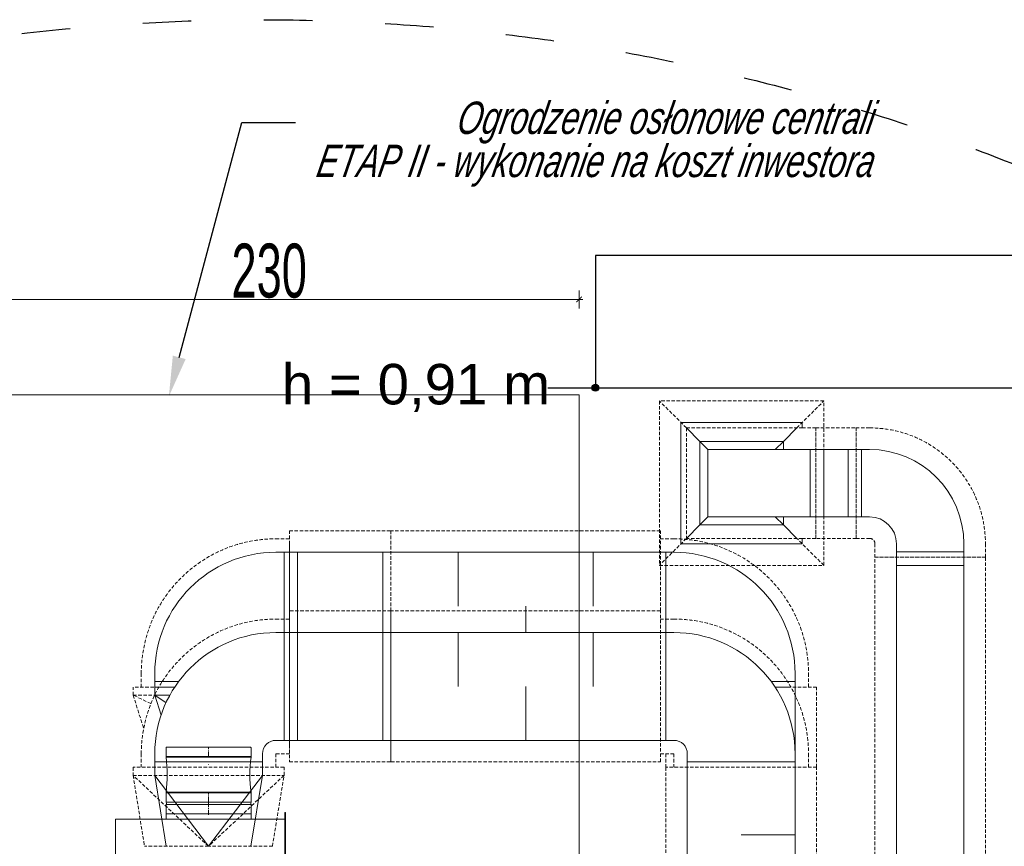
# Model space of a CAD drawing. Header units: millimetres. Extents: x -3034 to 546681, y -100001 to 133386.
# Tile 109 of 173: x 82629 to 86284, y -10635 to -7569. Entities that reach past the tile are written whole.
import ezdxf
from ezdxf import colors
from ezdxf.entities.mleader import LeaderData, LeaderLine
from ezdxf.lldxf.tags import DXFTag
from ezdxf.math import Vec2, Vec3

# ---------------------------------------------------------------- set-up
doc = ezdxf.new("R2010")
doc.units = ezdxf.units.MM
doc.set_wipeout_variables(frame=1)
for name, pattern in [('ACAD_ISO03W100', [150, 60, -90]), ('CENTER2', [28.575, 19.05, -3.175, 3.175, -3.175]), ('DASHED', [19.05, 12.7, -6.35]), ('Wipeout_Contour', [1000, 0, -1000])]:
    doc.linetypes.add(name, pattern=pattern)
doc.layers.get('Defpoints').update_dxf_attribs({"color": 252})
for name, color, linetype in [('___INST__AR_podstawy', 3, 'Continuous'), ('ELEK CIENKIE', 80, 'Continuous'), ('ELEK ODGROMÓWKA', 214, 'Continuous'), ('FLUID-C4-INS', 7, 'Continuous'), ('FLUID-ND-INS', 7, 'Continuous'), ('FLUID-WD-INS', 7, 'Continuous'), ('Linia', 252, 'Continuous'), ('Słup', 252, 'Continuous'), ('Tekst', 252, 'Continuous')]:
    doc.layers.add(name, color=color, linetype=linetype)
doc.layers.add('A-widok', color=7, linetype='Continuous', lineweight=15)
doc.layers.add('I_WYMIARY', color=6, linetype='Continuous', lineweight=18)
doc.styles.add('DETALE1_100', font='arial.ttf', dxfattribs={"width": 0.6, "height": 200})
doc.styles.add('ROMANS-ITALIC', font='ariali.ttf', dxfattribs={"width": 0.7, "oblique": 12})
doc.styles.add('Times new roman', font='arial.ttf')
tags = doc.linetypes.add('DASH', pattern=[15, 10, -5]).pattern_tags.tags
tags[6:7] = [DXFTag(74, 4), DXFTag(75, 0), DXFTag(340, '0'), DXFTag(46, 0.0), DXFTag(50, 0.0), DXFTag(44, 0.0), DXFTag(45, 0.0)]
tags[4:5] = [DXFTag(74, 4), DXFTag(75, 0), DXFTag(340, '0'), DXFTag(46, 0.0), DXFTag(50, 0.0), DXFTag(44, 0.0), DXFTag(45, 0.0)]
doc.dimstyles.new('Detale 1_100', dxfattribs={"dimscale": 0.12, "dimtxt": 250, "dimasz": 20, "dimexe": 50, "dimexo": 0, "dimgap": 30, "dimtad": 1, "dimdec": 1, "dimlfac": 0.1, "dimzin": 9, "dimdsep": 46, "dimtxsty": 'DETALE1_100', "dimblk1": 'DIM_KRESKA_', "dimblk2": 'DIM_KRESKA_', "dimsah": 1, "dimcen": 0, "dimse1": 1, "dimse2": 1, "dimclrd": 256, "dimclre": 256, "dimclrt": 256, "dimadec": 0, "dimazin": 0, "dimtfac": 0.01, "dimtdec": 1, "dimtix": 1, "dimtofl": 0, "dimtmove": 0, "dimatfit": 3, "dimfxl": 1, "dimtolj": 1, "dimtzin": 12, "dimlwd": -1, "dimarcsym": 0})

# ---------------------------------------------------------------- blocks, each defined once
blk = doc.blocks.new('A$C67C5DD4D')
at = {"layer": 'Tekst', "insert": (52472.8, 16808.3), "char_height": 150, "attachment_point": 2, "style": 'Times new roman'}
blk.add_mtext('\\A1;{\\fArial|b0|i0|c0|p38;h = 0,91 m}', dxfattribs=at)
at = {"color": 254, "linetype": 'Wipeout_Contour', "lineweight": 0, "ltscale": 417137.581815}
blk.add_wipeout([(53138.5, 17210), (53138.5, 16720), (57078.5, 16720), (57078.5, 17210)], dxfattribs=at).dxf.layer = 'Słup'
at = {"layer": 'Linia', "linetype": 'Continuous'}
blk.add_hatch(color=256, dxfattribs=at).paths.add_polyline_path([(53151, 16720), (53150.1, 16724.8), (53147.4, 16728.8), (53143.3, 16731.5), (53138.5, 16732.5), (53133.8, 16731.5), (53129.7, 16728.8), (53127, 16724.8), (53126, 16720), (53127, 16715.2), (53129.7, 16711.2), (53133.8, 16708.5), (53138.5, 16707.5), (53143.3, 16708.5), (53147.4, 16711.2), (53150.1, 16715.2)])
at = {"layer": 'Linia'}
blk.add_line((52961.7, 16720), (53126, 16720), dxfattribs=at)
blk.add_circle((53138.5, 16720), 12.5, dxfattribs=at)
at = {"layer": 'Słup'}
for p, q in [((53138.5, 17210), (53138.5, 16720)), ((57078.5, 17210), (53138.5, 17210)), ((53138.5, 16720), (57078.5, 16720))]:
    blk.add_line(p, q, dxfattribs=at)
blk = doc.blocks.new('iglice')
at = {"layer": 'ELEK CIENKIE', "color": 232, "linetype": 'ACAD_ISO03W100', "ltscale": 3}
blk.add_circle((-27813.9, 9135.3), 7540, dxfattribs=at)
blk = doc.blocks.new('wentDACH')
at = {"color": 8, "linetype": 'ByBlock', "lineweight": 9, "extrusion": (-2.44929e-16, -1, -1.83697e-16)}
for p, q in [((-100500.8, 34338.1, 4076.8), (-100950.8, 34338.1, 4076.8)), ((-100950.8, 34338.1, 4076.8), (-100950.8, 33888.1, 4076.8)), ((-100880.8, 34268.1, 4076.8), (-100930.8, 34318.1, 4076.8)), ((-100570.8, 34268.1, 4076.8), (-100520.8, 34318.1, 4076.8)), ((-100500.8, 34318.1, 4076.8), (-100500.8, 34338.1, 4076.8)), ((-100850.8, 34238.1, 4076.8), (-100880.8, 34268.1, 4076.8)), ((-100600.8, 34238.1, 4076.8), (-100570.8, 34268.1, 4076.8)), ((-100880.8, 33958.1, 4076.8), (-100930.8, 33908.1, 4076.8)), ((-100850.8, 33988.1, 4076.8), (-100880.8, 33958.1, 4076.8)), ((-100570.8, 33958.1, 4076.8), (-100600.8, 33988.1, 4076.8)), ((-100520.8, 33908.1, 4076.8), (-100570.8, 33958.1, 4076.8)), ((-100950.8, 33888.1, 4076.8), (-100500.8, 33888.1, 4076.8)), ((-100500.8, 33888.1, 4076.8), (-100500.8, 33908.1, 4076.8))]:
    blk.add_line(p, q, dxfattribs=at)
at = {"color": 8, "linetype": 'ByBlock', "lineweight": 9, "extrusion": (3.67394e-16, 1, -6.12323e-17)}
for p, q in [((-100850.8, 34238.1, 4801.8), (-100880.8, 34268.1, 4801.8)), ((-100570.8, 34268.1, 4801.8), (-100600.8, 34238.1, 4801.8)), ((-100850.8, 34238.1, 4801.8), (-100500.8, 34238.1, 4801.8)), ((-100850.8, 34238.1, 4801.8), (-100850.8, 33988.1, 4801.8)), ((-100500.8, 34238.1, 4801.8), (-100450.8, 34238.1, 4801.8)), ((-100880.8, 33958.1, 4801.8), (-100850.8, 33988.1, 4801.8)), ((-100500.8, 33988.1, 4801.8), (-100850.8, 33988.1, 4801.8)), ((-100570.8, 33958.1, 4801.8), (-100600.8, 33988.1, 4801.8)), ((-100500.8, 33988.1, 4801.8), (-100450.8, 33988.1, 4801.8))]:
    blk.add_line(p, q, dxfattribs=at)
at = {"color": 8, "linetype": 'Continuous', "lineweight": 9, "extrusion": (3.67394e-16, 1, -6.12323e-17)}
for p, q in [((-100880.8, 33958.1, 4801.8), (-100880.8, 34268.1, 4801.8)), ((-100880.8, 34268.1, 4801.8), (-100570.8, 34268.1, 4801.8)), ((-100570.8, 34268.1, 4801.8), (-100570.8, 34238.1, 4801.8)), ((-100470.8, 33988.1, 4801.8), (-100470.8, 34238.1, 4801.8)), ((-100570.8, 33958.1, 4801.8), (-100880.8, 33958.1, 4801.8)), ((-100570.8, 33988.1, 4801.8), (-100570.8, 33958.1, 4801.8))]:
    blk.add_line(p, q, dxfattribs=at)
at = {"color": 8, "linetype": 'Continuous', "lineweight": 9, "extrusion": (-2.44929e-16, -1, -1.83697e-16)}
for p, q in [((-100570.8, 34268.1, 4076.8), (-100880.8, 34268.1, 4076.8)), ((-100880.8, 34268.1, 4076.8), (-100880.8, 33958.1, 4076.8)), ((-100570.8, 34238.1, 4076.8), (-100570.8, 34268.1, 4076.8)), ((-100880.8, 33958.1, 4076.8), (-100570.8, 33958.1, 4076.8)), ((-100570.8, 33958.1, 4076.8), (-100570.8, 33988.1, 4076.8))]:
    blk.add_line(p, q, dxfattribs=at)
at = {"color": 8, "linetype": 'ByBlock', "lineweight": 9, "extrusion": (1.22465e-16, 0, -1)}
for p, q in [((-100300.8, 34238.1, 4851.8), (-100450.8, 34238.1, 4851.8)), ((-100300.8, 33988.1, 4851.8), (-100450.8, 33988.1, 4851.8))]:
    blk.add_line(p, q, dxfattribs=at)
at = {"color": 8, "linetype": 'Continuous', "lineweight": 9, "extrusion": (1.22465e-16, 0, -1)}
for p, q in [((-100420.8, 33988.1, 4851.8), (-100420.8, 34238.1, 4851.8)), ((-100330.8, 33988.1, 4851.8), (-100330.8, 34238.1, 4851.8))]:
    blk.add_line(p, q, dxfattribs=at)
at = {"color": 8, "linetype": 'ByBlock', "lineweight": 9, "extrusion": (-1.22465e-16, 0, -1)}
for p, q in [((-100250.8, 34238.1, 4851.8), (-100300.8, 34238.1, 4851.8)), ((-100250.8, 33988.1, 4851.8), (-100300.8, 33988.1, 4851.8)), ((-100150.8, 33888.1, 4851.8), (-100150.8, 33838.1, 4851.8)), ((-99900.8, 33888.1, 4851.8), (-99900.8, 33838.1, 4851.8))]:
    blk.add_line(p, q, dxfattribs=at)
at = {"color": 8, "linetype": 'Continuous', "lineweight": 9, "extrusion": (-1.22465e-16, 0, -1)}
for p, q in [((-100280.8, 33988.1, 4851.8), (-100280.8, 34238.1, 4851.8)), ((-100150.8, 33858.1, 4851.8), (-99900.8, 33858.1, 4851.8))]:
    blk.add_line(p, q, dxfattribs=at)
at = {"color": 8, "linetype": 'Continuous', "lineweight": 9}
for p, q in [((-102404.3, 33886.7, 4875), (-102404.3, 33588.9, 4875)), ((-102424.3, 33856.7, 4875), (-102424.3, 33558.9, 4875)), ((-101777.3, 33656.7, 4875), (-101777.3, 33856.7, 4875)), ((-101277.3, 33656.7, 4875), (-101277.3, 33856.7, 4875)), ((-100150.8, 33808.1, 4851.8), (-99900.8, 33808.1, 4851.8)), ((-101527.3, 33656.7, 4875), (-101527.3, 33558.9, 4875)), ((-102404.3, 33588.9, 5424), (-102404.3, 33128.9, 5424)), ((-102424.3, 33558.9, 5424), (-102424.3, 33158.9, 5424)), ((-101777.3, 33358.9, 5424), (-101777.3, 33558.9, 5424)), ((-101277.3, 33358.9, 5424), (-101277.3, 33558.9, 5424)), ((-102904.3, 33376.7, 4875), (-102816, 33376.7, 4875)), ((-102830, 33356.7, 4875), (-102888.5, 33356.7, 4875)), ((-101527.3, 33358.9, 5424), (-101527.3, 33158.9, 5424)), ((-100543.1, 33356.7, 4875), (-100601.7, 33356.7, 4875)), ((-102859.9, 33133.6), (-102548.8, 33133.6)), ((-102904.3, 33078.9, 5424), (-102504.3, 33078.9, 5424)), ((-102546.8, 33098.6), (-102861.8, 33098.6)), ((-102904.3, 33028.9, 5424), (-102862.3, 32765.9, 5424)), ((-102704.8, 32765.9, 5424), (-102904.3, 33028.9, 5424)), ((-102504.3, 33028.9, 5424), (-102704.8, 32765.9, 5424)), ((-102547.3, 32765.9, 5424), (-102504.3, 33028.9, 5424)), ((-102546.8, 32964), (-102861.8, 32964)), ((-102546.8, 32964), (-102861.8, 32964)), ((-102546.8, 32964), (-102861.8, 32964)), ((-102546.8, 32929), (-102861.8, 32929)), ((-102546.8, 32921), (-102861.8, 32921)), ((-102546.8, 32921), (-102861.8, 32921)), ((-102859.9, 32929), (-102548.8, 32929)), ((-102546.8, 32886), (-102546.8, 32921)), ((-103049.3, 32866), (-103049.3, 32486)), ((-102420.8, 32866), (-103049.3, 32866)), ((-102546.8, 32886), (-102861.8, 32886)), ((-102419.3, 32891), (-102420.8, 32891)), ((-102420.8, 32461), (-102420.8, 32891)), ((-102419.3, 32461), (-102419.3, 32891)), ((-100727.3, 32808.9, 5424), (-100527.3, 32808.9, 5424))]:
    blk.add_line(p, q, dxfattribs=at)
at = {"color": 8, "linetype": 'ByBlock', "lineweight": 9}
for p, q in [((-102404.3, 33856.7, 4875), (-102454.3, 33856.7, 4875)), ((-101027.3, 33856.7, 4875), (-102027.3, 33856.7, 4875)), ((-100150.8, 33838.1, 4851.8), (-100150.8, 29494.1, 4851.8)), ((-99900.8, 29494.1, 4851.8), (-99900.8, 33838.1, 4851.8)), ((-102404.3, 33558.9, 5424), (-102454.3, 33558.9, 5424)), ((-101027.3, 33558.9, 5424), (-102027.3, 33558.9, 5424)), ((-102904.3, 33406.7, 4875), (-102904.3, 33356.7, 4875)), ((-100527.3, 33108.9, 4875), (-100527.3, 33356.7, 4875)), ((-102454.3, 33158.9, 5424), (-102404.3, 33158.9, 5424)), ((-101027.3, 33158.9, 5424), (-102027.3, 33158.9, 5424)), ((-102904.3, 33108.9, 5424), (-102904.3, 33058.9, 5424)), ((-102504.3, 33058.9, 5424), (-102504.3, 33108.9, 5424)), ((-102904.3, 33058.9, 5424), (-102904.3, 33028.9, 5424)), ((-102504.3, 33058.9, 5424), (-102504.3, 33028.9, 5424)), ((-100927.3, 32058.9, 5424), (-100927.3, 33058.9, 5424)), ((-100527.3, 32058.9, 5424), (-100527.3, 33058.9, 5424))]:
    blk.add_line(p, q, dxfattribs=at)
at = {"color": 8, "linetype": 'ByBlock', "lineweight": 9, "extrusion": (-1.22465e-16, 2.46519e-32, -1)}
blk.add_line((-102027.3, 33856.7, 4875), (-102404.3, 33856.7, 4875), dxfattribs=at)
at = {"color": 8, "linetype": 'Continuous', "lineweight": 9, "extrusion": (-1.22465e-16, 2.46519e-32, -1)}
for p, q in [((-102374.3, 33558.9, 4875), (-102374.3, 33856.7, 4875)), ((-102057.3, 33558.9, 4875), (-102057.3, 33856.7, 4875))]:
    blk.add_line(p, q, dxfattribs=at)
at = {"color": 8, "linetype": 'ByBlock', "lineweight": 9, "extrusion": (1.22465e-16, 6.12323e-17, -1)}
for p, q in [((-100977.3, 33856.7, 4875), (-101027.3, 33856.7, 4875)), ((-100977.3, 33558.9, 5424), (-101027.3, 33558.9, 5424)), ((-100527.3, 33406.7, 4875), (-100527.3, 33356.7, 4875)), ((-100977.3, 33158.9, 5424), (-101027.3, 33158.9, 5424)), ((-100927.3, 33108.9, 5424), (-100927.3, 33058.9, 5424)), ((-100527.3, 33108.9, 5424), (-100527.3, 33058.9, 5424))]:
    blk.add_line(p, q, dxfattribs=at)
at = {"color": 8, "linetype": 'Continuous', "lineweight": 9, "extrusion": (1.22465e-16, 6.12323e-17, -1)}
for p, q in [((-101007.3, 33558.9, 4875), (-101007.3, 33856.7, 4875)), ((-101007.3, 33158.9, 5424), (-101007.3, 33558.9, 5424)), ((-100615.6, 33376.7, 4875), (-100527.3, 33376.7, 4875)), ((-100543.1, 33356.7, 4875), (-100601.7, 33356.7, 4875)), ((-100927.3, 33078.9, 5424), (-100527.3, 33078.9, 5424))]:
    blk.add_line(p, q, dxfattribs=at)
at = {"color": 8, "linetype": 'ByBlock', "lineweight": 9, "extrusion": (-4.28839e-17, 1, 1.83697e-16)}
for p, q in [((-102404.3, 33558.9, 5424), (-102027.3, 33558.9, 5424)), ((-102027.3, 33158.9, 5424), (-102404.3, 33158.9, 5424))]:
    blk.add_line(p, q, dxfattribs=at)
at = {"color": 8, "linetype": 'Continuous', "lineweight": 9, "extrusion": (-4.28839e-17, 1, 1.83697e-16)}
for p, q in [((-102374.3, 33158.9, 5424), (-102374.3, 33558.9, 5424)), ((-102057.3, 33158.9, 5424), (-102057.3, 33558.9, 5424))]:
    blk.add_line(p, q, dxfattribs=at)
at = {"color": 8, "linetype": 'ByBlock', "lineweight": 9, "extrusion": (1, -2.83277e-16, -4.66974e-16)}
blk.add_line((-102904.3, 33356.7, 4875), (-102904.3, 33326.7, 4875), dxfattribs=at)
at = {"color": 8, "linetype": 'Continuous', "lineweight": 9, "extrusion": (1, -2.83277e-16, -4.66974e-16)}
for p, q in [((-102830, 33356.7, 4875), (-102888.5, 33356.7, 4875)), ((-102904.3, 33326.7, 4875), (-102880.9, 33252.4, 4875)), ((-102862.3, 33298.7, 4875), (-102904.3, 33326.7, 4875)), ((-102904.3, 33326.7, 4875), (-102848.1, 33326.7, 4875)), ((-102848.1, 33326.7, 4875), (-102904.3, 33326.7, 4875))]:
    blk.add_line(p, q, dxfattribs=at)
at = {"color": 8, "lineweight": 9}
for p, q in [((-102861.8, 33098.6), (-102861.8, 33131.7)), ((-102546.8, 33098.6), (-102546.8, 33131.7)), ((-102861.8, 33098.6), (-102547.1, 33098.6)), ((-102861.8, 33096.1), (-102546.8, 33096.1)), ((-102861.8, 32966.5), (-102546.8, 32966.5)), ((-102861.8, 32964), (-102547.1, 32964)), ((-102861.8, 32964), (-102547.1, 32964)), ((-102861.8, 32964), (-102861.8, 32930.9)), ((-102546.8, 32964), (-102546.8, 32930.9)), ((-102861.8, 32866), (-102861.8, 32921)), ((-102546.8, 32886), (-102546.8, 32866))]:
    blk.add_line(p, q, dxfattribs=at)
at = {"color": 8, "linetype": 'CENTER2', "lineweight": 9}
for p, q in [((-102704.3, 33098.6), (-102704.3, 33133.6)), ((-102704.3, 32929), (-102704.3, 32964)), ((-102704.3, 32921), (-102704.3, 32929)), ((-102704.3, 32882.5), (-102704.3, 32924.5))]:
    blk.add_line(p, q, dxfattribs=at)
at = {"color": 8, "linetype": 'ByBlock', "lineweight": 9}
blk.add_circle((-102704.8, 33068.7, 4893), 0.05, dxfattribs=at)
at = {"color": 8, "linetype": 'Continuous', "lineweight": 9}
for centre, radius, start, end in [((-102859.9, 33131.6), 1.95, 90, 180.9248), ((-102548.8, 33131.6), 1.95, 359.0752, 90), ((-102859.9, 32930.9), 1.95, 179.0752, 270), ((-102548.8, 32930.9), 1.95, 270, 0.9248), ((-102868.8, 32925), 8, 330, 30), ((-102539.9, 32925), 8, 150, 210)]:
    blk.add_arc(centre, radius, start, end, dxfattribs=at)
at = {"color": 8, "lineweight": 9}
for centre, radius, start, end in [((-102860.4, 33097.3), 1.93, 139.7165, 220.2835), ((-103371.2, 33031.3), 513.4, 352.7495, 7.2505), ((-102037.5, 33031.3), 513.4, 172.7495, 187.2505), ((-102548.3, 33097.3), 1.93, 319.7165, 40.2835), ((-102860.4, 32965.2), 1.93, 139.7165, 220.2835), ((-102548.3, 32965.2), 1.93, 319.7165, 40.2835)]:
    blk.add_arc(centre, radius, start, end, dxfattribs=at)
at = {"color": 8, "linetype": 'ByBlock', "lineweight": 9, "extrusion": (-1.22465e-16, 2.03668e-29, -1)}
blk.add_ellipse((-100250.8, 33888.1, 4851.8), major_axis=(0, 350), ratio=1, start_param=0, end_param=1.570796, dxfattribs=at)
blk.add_ellipse((-100250.8, 33888.1, 4851.8), major_axis=(0, 350), ratio=1, start_param=0, end_param=1.570796, dxfattribs=at)
at = {"color": 8, "linetype": 'ByBlock', "lineweight": 9}
for centre, major_axis in [((-100250.8, 33888.1, 4851.8), (100, 0)), ((-100250.8, 33888.1, 4851.8), (100, 0)), ((-100977.3, 33108.9, 5424), (50, 0)), ((-100977.3, 33108.9, 5424), (50, 0))]:
    blk.add_ellipse(centre, major_axis=major_axis, ratio=1, start_param=0, end_param=1.570796, dxfattribs=at)
at = {"color": 8, "linetype": 'ByBlock', "lineweight": 9, "extrusion": (0, 0, -1)}
for centre, major_axis in [((-102454.3, 33406.7, 4875), (-450, 0)), ((-102454.3, 33406.7, 4875), (-450, 0)), ((-102454.3, 33108.9, 5424), (-450, 0)), ((-102454.3, 33108.9, 5424), (-450, 0)), ((-102454.3, 33108.9, 5424), (-50, 0)), ((-102454.3, 33108.9, 5424), (-50, 0))]:
    blk.add_ellipse(centre, major_axis=major_axis, ratio=1, start_param=0, end_param=1.570796, dxfattribs=at)
at = {"color": 8, "linetype": 'ByBlock', "lineweight": 9, "extrusion": (1.22465e-16, -1.98011e-29, -1)}
for centre in [(-100977.3, 33406.7, 4875), (-100977.3, 33406.7, 4875), (-100977.3, 33108.9, 5424), (-100977.3, 33108.9, 5424)]:
    blk.add_ellipse(centre, major_axis=(0, 450), ratio=1, start_param=0, end_param=1.570796, dxfattribs=at)
at = {"layer": 'FLUID-C4-INS', "color": 8, "linetype": 'DASHED', "lineweight": 9, "extrusion": (-2.44929e-16, -1, -1.83697e-16)}
for p, q in [((-100930.8, 34318.1, 4076.8), (-101030.8, 34418.1, 4076.8)), ((-101030.8, 34418.1, 4076.8), (-101030.8, 33808.1, 4076.8)), ((-100420.8, 34418.1, 4076.8), (-101030.8, 34418.1, 4076.8)), ((-100520.8, 34318.1, 4076.8), (-100420.8, 34418.1, 4076.8)), ((-100420.8, 33808.1, 4076.8), (-100420.8, 34418.1, 4076.8)), ((-100930.8, 34318.1, 4076.8), (-100930.8, 33908.1, 4076.8)), ((-100930.8, 33908.1, 4076.8), (-101030.8, 33808.1, 4076.8)), ((-100420.8, 33808.1, 4076.8), (-100520.8, 33908.1, 4076.8)), ((-101030.8, 33808.1, 4076.8), (-100420.8, 33808.1, 4076.8))]:
    blk.add_line(p, q, dxfattribs=at)
at = {"layer": 'FLUID-C4-INS', "color": 8, "linetype": 'DASHED', "lineweight": 9, "extrusion": (3.67394e-16, 1, -6.12323e-17)}
for p, q in [((-100930.8, 34318.1, 4801.8), (-100500.8, 34318.1, 4801.8)), ((-100500.8, 34318.1, 4801.8), (-100450.8, 34318.1, 4801.8)), ((-100450.8, 34318.1, 4801.8), (-100450.8, 33908.1, 4801.8)), ((-100500.8, 33908.1, 4801.8), (-100930.8, 33908.1, 4801.8)), ((-100450.8, 33908.1, 4801.8), (-100500.8, 33908.1, 4801.8))]:
    blk.add_line(p, q, dxfattribs=at)
at = {"layer": 'FLUID-C4-INS', "color": 8, "linetype": 'DASHED', "lineweight": 9, "extrusion": (1.22465e-16, 0, -1)}
for p, q in [((-100450.8, 33908.1, 4851.8), (-100450.8, 34318.1, 4851.8)), ((-100450.8, 34318.1, 4851.8), (-100300.8, 34318.1, 4851.8)), ((-100300.8, 33908.1, 4851.8), (-100300.8, 34318.1, 4851.8)), ((-100300.8, 33908.1, 4851.8), (-100450.8, 33908.1, 4851.8))]:
    blk.add_line(p, q, dxfattribs=at)
at = {"layer": 'FLUID-C4-INS', "color": 8, "linetype": 'DASHED', "lineweight": 9, "extrusion": (-1.22465e-16, 0, -1)}
for p, q in [((-100250.8, 34318.1, 4851.8), (-100300.8, 34318.1, 4851.8)), ((-100300.8, 34318.1, 4851.8), (-100300.8, 33908.1, 4851.8)), ((-100300.8, 33908.1, 4851.8), (-100250.8, 33908.1, 4851.8)), ((-100230.8, 33888.1, 4851.8), (-100230.8, 33838.1, 4851.8)), ((-99820.8, 33838.1, 4851.8), (-99820.8, 33888.1, 4851.8)), ((-100230.8, 33838.1, 4851.8), (-99820.8, 33838.1, 4851.8))]:
    blk.add_line(p, q, dxfattribs=at)
at = {"layer": 'FLUID-C4-INS', "color": 8, "linetype": 'DASHED', "lineweight": 9}
for p, q in [((-99820.8, 33838.1, 4851.8), (-100230.8, 33838.1, 4851.8)), ((-100230.8, 29494.1, 4851.8), (-100230.8, 33838.1, 4851.8)), ((-99820.8, 33838.1, 4851.8), (-99820.8, 29494.1, 4851.8))]:
    blk.add_line(p, q, dxfattribs=at)
at = {"layer": 'FLUID-C4-INS', "color": 8, "linetype": 'DASHED', "lineweight": 9, "extrusion": (-1.22465e-16, 1.65776e-29, -1)}
blk.add_ellipse((-100250.8, 33888.1, 4851.8), major_axis=(0, 430), ratio=1, start_param=0, end_param=1.570796, dxfattribs=at)
at = {"layer": 'FLUID-C4-INS', "color": 8, "linetype": 'DASHED', "lineweight": 9}
blk.add_ellipse((-100250.8, 33888.1, 4851.8), major_axis=(20, 0), ratio=1, start_param=0, end_param=1.570796, dxfattribs=at)
at = {"layer": 'FLUID-ND-INS', "color": 8, "linetype": 'DASHED', "lineweight": 9, "extrusion": (-1.22465e-16, 2.46519e-32, -1)}
for p, q in [((-102404.3, 33638.9, 4875), (-102404.3, 33936.7, 4875)), ((-102404.3, 33936.7, 4875), (-102027.3, 33936.7, 4875)), ((-102027.3, 33638.9, 4875), (-102027.3, 33936.7, 4875))]:
    blk.add_line(p, q, dxfattribs=at)
at = {"layer": 'FLUID-ND-INS', "color": 8, "linetype": 'DASHED', "lineweight": 9}
for p, q in [((-102027.3, 33936.7, 4875), (-102027.3, 33638.9, 4875)), ((-101027.3, 33936.7, 4875), (-102027.3, 33936.7, 4875)), ((-101027.3, 33638.9, 4875), (-101027.3, 33936.7, 4875)), ((-102404.3, 33906.6, 4875), (-102454.3, 33906.6, 4875)), ((-102954.2, 33406.7, 4875), (-102954.2, 33356.7, 4875)), ((-100447.3, 33356.7, 4875), (-100543.1, 33356.7, 4875)), ((-100447.3, 33058.9, 4875), (-100447.3, 33356.7, 4875)), ((-101007.3, 33109, 4875), (-101007.3, 33058.9, 4875))]:
    blk.add_line(p, q, dxfattribs=at)
at = {"layer": 'FLUID-ND-INS', "color": 8, "linetype": 'DASHED', "lineweight": 9, "extrusion": (1.22465e-16, 6.12323e-17, -1)}
for p, q in [((-100977.3, 33906.6, 4875), (-101027.3, 33906.6, 4875)), ((-100477.4, 33356.7, 4875), (-100477.4, 33406.7, 4875))]:
    blk.add_line(p, q, dxfattribs=at)
at = {"layer": 'FLUID-ND-INS', "color": 8, "linetype": 'DASHED', "lineweight": 9, "extrusion": (1, -2.83277e-16, -4.66974e-16)}
for p, q in [((-102888.5, 33356.7, 4875), (-102984.3, 33356.7, 4875)), ((-102984.3, 33326.7, 4875), (-102984.3, 33356.7, 4875)), ((-102984.3, 33326.7, 4875), (-102904.3, 33326.7, 4875)), ((-102984.3, 33326.7, 4875), (-102945.3, 33203.1, 4875)), ((-102918.2, 33295.2, 4875), (-102984.3, 33326.7, 4875)), ((-102904.3, 33326.7, 4875), (-102904.3, 33326.7, 4875))]:
    blk.add_line(p, q, dxfattribs=at)
at = {"layer": 'FLUID-ND-INS', "color": 8, "linetype": 'DASHED', "lineweight": 9, "extrusion": (0, 0, -1)}
blk.add_ellipse((-102454.3, 33406.7, 4875), major_axis=(-499.9, 0), ratio=1, start_param=0, end_param=1.570796, dxfattribs=at)
at = {"layer": 'FLUID-ND-INS', "color": 8, "linetype": 'DASHED', "lineweight": 9, "extrusion": (1.22465e-16, -3.5649e-29, -1)}
blk.add_ellipse((-100977.3, 33406.7, 4875), major_axis=(0, 499.9), ratio=1, start_param=0, end_param=1.570796, dxfattribs=at)
at = {"layer": 'FLUID-WD-INS', "color": 8, "linetype": 'DASHED', "lineweight": 9, "extrusion": (-4.28839e-17, 1, 1.83697e-16)}
for p, q in [((-102404.3, 33638.9, 5424), (-102404.3, 33078.9, 5424)), ((-102027.3, 33638.9, 5424), (-102404.3, 33638.9, 5424)), ((-102027.3, 33078.9, 5424), (-102027.3, 33638.9, 5424)), ((-102404.3, 33078.9, 5424), (-102027.3, 33078.9, 5424))]:
    blk.add_line(p, q, dxfattribs=at)
at = {"layer": 'FLUID-WD-INS', "color": 8, "linetype": 'DASHED', "lineweight": 9}
for p, q in [((-102027.3, 33638.9, 5424), (-102027.3, 33078.9, 5424)), ((-101027.3, 33638.9, 5424), (-102027.3, 33638.9, 5424)), ((-101027.3, 33078.9, 5424), (-101027.3, 33638.9, 5424)), ((-102404.3, 33608.8, 5424), (-102454.3, 33608.8, 5424)), ((-102954.2, 33108.9, 5424), (-102954.2, 33058.9, 5424)), ((-102454.4, 33058.9, 5424), (-102454.4, 33108.9, 5424)), ((-102454.3, 33109, 5424), (-102404.3, 33109, 5424)), ((-102027.3, 33078.9, 5424), (-101027.3, 33078.9, 5424)), ((-102424.3, 33058.9, 5424), (-102984.3, 33058.9, 5424)), ((-102984.3, 33058.9, 5424), (-102984.3, 33028.9, 5424)), ((-102424.3, 33028.9, 5424), (-102424.3, 33058.9, 5424)), ((-100447.3, 33058.9, 5424), (-101007.3, 33058.9, 5424)), ((-101007.3, 33058.9, 5424), (-101007.3, 32058.9, 5424)), ((-100447.3, 32058.9, 5424), (-100447.3, 33058.9, 5424)), ((-102984.3, 33028.9, 5424), (-102424.3, 33028.9, 5424)), ((-102984.3, 33028.9, 5424), (-102942.3, 32765.9, 5424)), ((-102704.8, 32765.9, 5424), (-102984.3, 33028.9, 5424)), ((-102424.3, 33028.9, 5424), (-102704.8, 32765.9, 5424)), ((-102467.3, 32765.9, 5424), (-102424.3, 33028.9, 5424)), ((-102704.8, 32765.9, 5424), (-102942.3, 32765.9, 5424)), ((-102467.3, 32765.9, 5424), (-102704.8, 32765.9, 5424))]:
    blk.add_line(p, q, dxfattribs=at)
at = {"layer": 'FLUID-WD-INS', "color": 8, "linetype": 'DASHED', "lineweight": 9, "extrusion": (1.22465e-16, 6.12323e-17, -1)}
for p, q in [((-100977.3, 33608.8, 5424), (-101027.3, 33608.8, 5424)), ((-101027.3, 33109, 5424), (-100977.3, 33109, 5424)), ((-100977.2, 33108.9, 5424), (-100977.2, 33058.9, 5424)), ((-100477.4, 33058.9, 5424), (-100477.4, 33108.9, 5424))]:
    blk.add_line(p, q, dxfattribs=at)
at = {"layer": 'FLUID-WD-INS', "color": 8, "linetype": 'DASHED', "lineweight": 9, "extrusion": (0, 0, -1)}
for major_axis in [(-499.9, 0), (-0.1, 0)]:
    blk.add_ellipse((-102454.3, 33108.9, 5424), major_axis=major_axis, ratio=1, start_param=0, end_param=1.570796, dxfattribs=at)
at = {"layer": 'FLUID-WD-INS', "color": 8, "linetype": 'DASHED', "lineweight": 9, "extrusion": (1.22465e-16, -3.5649e-29, -1)}
blk.add_ellipse((-100977.3, 33108.9, 5424), major_axis=(0, 499.9), ratio=1, start_param=0, end_param=1.570796, dxfattribs=at)
at = {"layer": 'FLUID-WD-INS', "color": 8, "linetype": 'DASHED', "lineweight": 9}
blk.add_ellipse((-100977.3, 33108.9, 5424), major_axis=(0.1, 0), ratio=1, start_param=0, end_param=1.570796, dxfattribs=at)
blk = doc.blocks.new('DIM_KRESKA_')
for p, q in [((-6, 0), (6, 0)), ((0, 14), (0, -14))]:
    blk.add_line(p, q)
at = {"const_width": 1.2}
blk.add_lwpolyline([(-4.2, -4.2), (4.2, 4.2)], dxfattribs=at)
blk = doc.blocks.new('*D520')
at = {"layer": 'Defpoints', "color": 0}
for p in [(84705.3, -8606.4), (82405.3, -8959.8), (84705.3, -8959.8)]:
    blk.add_point(p, dxfattribs=at)
at = {"layer": 'I_WYMIARY'}
blk.add_line((82407.7, -8606.4), (84702.9, -8606.4), dxfattribs=at)
at = {"layer": 'I_WYMIARY', "xscale": 2.4, "yscale": 2.4, "zscale": 2.4, "rotation": 180}
blk.add_blockref('DIM_KRESKA_', (82405.3, -8606.4), dxfattribs=at)
at = {"layer": 'I_WYMIARY', "xscale": 2.4, "yscale": 2.4, "zscale": 2.4}
blk.add_blockref('DIM_KRESKA_', (84705.3, -8606.4), dxfattribs=at)
at = {"layer": 'I_WYMIARY', "insert": (83555.3, -8500.7), "char_height": 200, "attachment_point": 5, "style": 'DETALE1_100'}
blk.add_mtext('\\A1;230', dxfattribs=at)

msp = doc.modelspace()

# ---------------------------------------------------------------- block references
msp.add_blockref('A$C67C5DD4D', (31627.445, -25653.943))

# ---------------------------------------------------------------- next in the draw order: linework, layer by layer
at = {"layer": 'A-widok', "color": 252, "linetype": 'DASH', "ltscale": 15, "true_color": 0x939393}
msp.add_lwpolyline([(82405.269, -14359.841), (84705.269, -14359.841), (84705.269, -8959.841), (82405.269, -8959.841)], close=True, dxfattribs=at)

# ---------------------------------------------------------------- next in the draw order: block references
at = {"layer": '___INST__AR_podstawy', "color": 210, "lineweight": 40}
msp.add_blockref('wentDACH', (186034.592, -43400.942), dxfattribs=at)
at = {"layer": 'ELEK ODGROMÓWKA'}
msp.add_blockref('iglice', (111335.99, -24243.943), dxfattribs=at)

# ---------------------------------------------------------------- next in the draw order: dimensions: what is measured, and where the dimension line sits
at = {"layer": 'I_WYMIARY'}
dim = msp.add_linear_dim(base=(84705.269, -8606.42), p1=(82405.269, -8959.841), p2=(84705.269, -8959.841), dimstyle='Detale 1_100', dxfattribs=at)
dim.commit()
dim.dimension.update_dxf_attribs({"geometry": '*D520', "text_midpoint": (83555.269, -8500.705)})

# ---------------------------------------------------------------- next in the draw order: leaders
at = {"layer": 'A-widok', "color": 252, "ltscale": 15, "true_color": 0x939393}
ml = msp.add_multileader_mtext('Standard', dxfattribs=at)
ml.set_content('Ogrodzenie osłonowe centrali\\PETAP II - wykonanie na koszt inwestora', color=(147, 147, 147), style='ROMANS-ITALIC')
ml.set_leader_properties()
ml.build(insert=Vec2(0, 0))
ml.multileader.update_dxf_attribs({"has_text_frame": 1, "text_right_attachment_type": 5, "dogleg_length": 20, "arrow_head_size": 150})
ctx = ml.context
ctx.base_point, ctx.char_height, ctx.arrow_head_size, ctx.landing_gap_size, ctx.plane_origin = Vec3(83653.286, -7950.048), 120, 150, 50, Vec3(81454.638, -9740.209)
ctx.right_attachment, ctx.text_align_type = 5, 2
notes = []
notes.append((ctx, [(0, (1, 1, 0), (83453.286, -7950.048), (1, 0), 200, [(0, [(83182.83, -8966.147)], 256, [])])]))
ctx.mtext.insert, ctx.mtext.alignment, ctx.mtext.line_spacing_factor, ctx.mtext.flow_direction = Vec3(85792.809, -7872.408), 3, 0.8, 5
for ctx, leaders in notes:
    for number, flags, end, landing, length, lines in leaders:
        leader = LeaderData()
        leader.index, (leader.has_last_leader_line, leader.has_dogleg_vector, leader.attachment_direction) = number, flags
        leader.last_leader_point, leader.dogleg_vector, leader.dogleg_length = Vec3(end), Vec3(landing), length
        for number, points, colour, breaks in lines:
            line = LeaderLine()
            line.index, line.vertices, line.color, line.breaks = number, Vec3.list(points), colors.encode_raw_color(colour), breaks
            leader.lines.append(line)
        ctx.leaders.append(leader)

doc.saveas('drawing.dxf')
